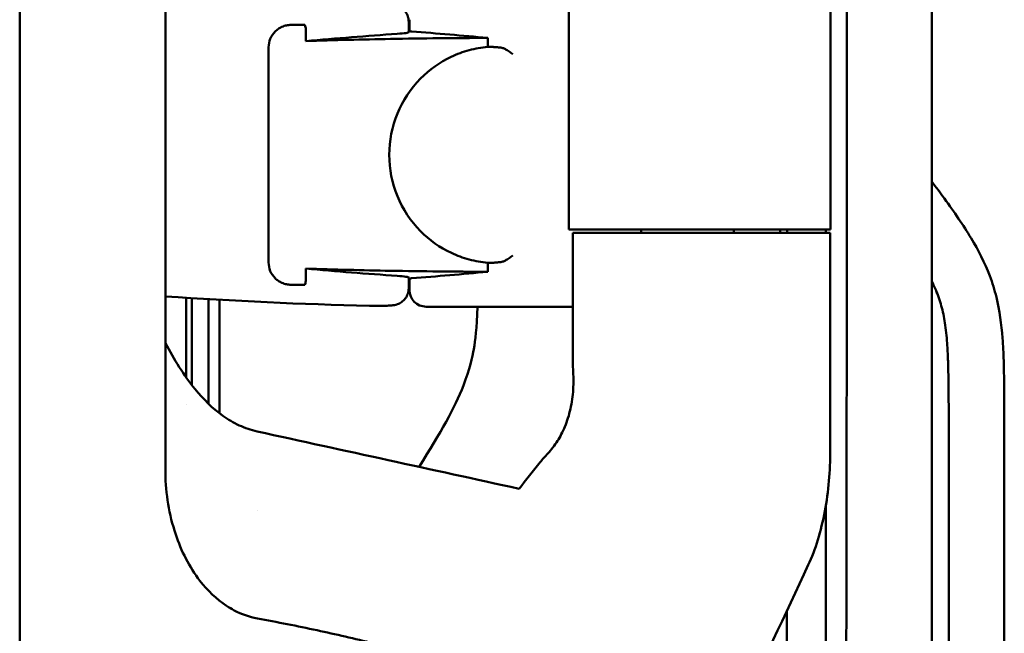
# Model space of a CAD drawing. Header units: millimetres. Extents: x 0 to 4878, y -120 to 1682.
# Tile 201 of 213: x 1172 to 1260, y 1088 to 1143. Entities that reach past the tile are written whole.
import ezdxf

# ---------------------------------------------------------------- set-up
doc = ezdxf.new("R2010")
doc.units = ezdxf.units.MM
doc.header["$LTSCALE"] = 2
doc.layers.add('Sichtbar (ISO)', color=7, linetype='Continuous', lineweight=50)

msp = doc.modelspace()

# ---------------------------------------------------------------- linework, layer by layer
at = {"layer": 'Sichtbar (ISO)'}
for p, q in [((1253.487, 1322.9922), (1253.487, 1067.8237)), ((1171.5297, 1310.1049), (1171.5297, 1080.9223)), ((1184.6192, 1288.8076), (1184.6192, 1102.2196)), ((1220.8751, 1267.2136), (1220.8751, 1123.8136)), ((1206.487, 1142.5139), (1206.487, 1142.5139)), ((1206.487, 1141.5366), (1206.487, 1142.5139)), ((1206.5588, 1141.6424), (1206.5588, 1142.6621)), ((1197.0314, 1142.1878), (1195.8995, 1142.1878)), ((1197.2416, 1141.753), (1197.2416, 1140.7365)), ((1213.59, 1141.0196), (1213.59, 1140.2223)), ((1193.8995, 1140.1878), (1193.8995, 1120.8394)), ((1220.8751, 1123.8136), (1222.4309, 1123.8136)), ((1222.4309, 1123.8136), (1236.3143, 1123.8136)), ((1227.377, 1123.5136), (1227.377, 1123.8136)), ((1235.7012, 1123.5136), (1235.7012, 1123.8136)), ((1238.8982, 1123.8136), (1236.3143, 1123.8136)), ((1239.8704, 1123.5136), (1239.8704, 1123.8136)), ((1236.0979, 1123.5136), (1221.2366, 1123.5136)), ((1221.2366, 1123.5136), (1221.2366, 1111.9199)), ((1236.0979, 1123.5136), (1238.7224, 1123.5136)), ((1238.7224, 1123.5136), (1244.377, 1123.5136)), ((1244.377, 1103.9621), (1244.377, 1123.5136)), ((1197.2416, 1120.2907), (1197.2416, 1119.2742)), ((1213.59, 1120.805), (1213.59, 1120.0076)), ((1206.487, 1118.5134), (1206.487, 1119.4907)), ((1206.5588, 1119.3848), (1206.5588, 1118.3652)), ((1195.8995, 1118.8394), (1197.0314, 1118.8394)), ((1206.487, 1118.5134), (1206.487, 1118.5134)), ((1186.487, 1110.5208), (1186.487, 1117.6677)), ((1186.987, 1117.636), (1186.987, 1109.8398)), ((1212.1384, 1116.8443), (1221.2366, 1116.8443)), ((1184.6192, 1112.2689), (1184.6192, 1112.2686)), ((1186.487, 1108.0691), (1186.487, 1108.0691)), ((1255.012, 1108.0516), (1255.012, 1067.755)), ((1260.012, 1067.2413), (1260.012, 1108.0516)), ((1192.8866, 1098.549), (1192.8866, 1098.549))]:
    msp.add_line(p, q, dxfattribs=at)
for centre, radius, start, end in [((1212.1384, 744.2636), 397.4966, 90.804283, 90.814633), ((1212.1384, 1516.7636), 397.4966, 269.185367, 269.195717), ((1212.1384, 1516.7636), 399.9193, 266.054244, 268.683838), ((1208.0588, 1118.3652), 1.5, 180, 269.413307), ((1212.1384, 1516.7636), 399.9193, 269.413307, 270)]:
    msp.add_arc(centre, radius, start, end, dxfattribs=at)
for centre, major_axis, ratio, start_param, end_param in [((1175.8122, 744.2636), (400.1879, 0), 0.9958716, 1.4762554, 1.4933865), ((1233.0296, 744.2636), (398.6282, 0), 0.9986258, 1.6400083, 1.6606955), ((1233.0296, 1516.7636), (398.6282, 0), 0.9986258, 4.6224898, 4.643177), ((1175.8122, 1516.7636), (400.1879, 0), 0.9958716, 4.7897988, 4.8069299), ((-50809.0156, 3384.694), (74628.2081, -10058.2046), 0.0858191, 0.8110435, 0.811483), ((1202.7689, 1102.2193), (0, -18.6541), 0.9729592, 4.7123762, 4.7289548)]:
    msp.add_ellipse(centre, major_axis=major_axis, ratio=ratio, start_param=start_param, end_param=end_param, dxfattribs=at)
for points, knots in [([(1244.5324, 1065.2731), (1244.6606, 1065.9992), (1244.7802, 1066.7165), (1244.8898, 1067.424), (1245.0494, 1068.4547), (1245.1879, 1069.4654), (1245.3022, 1070.4904), (1245.3677, 1071.0778), (1245.4253, 1071.6699), (1245.475, 1072.2714), (1245.5145, 1072.7496), (1245.5487, 1073.2294), (1245.578, 1073.7138), (1245.7194, 1076.059), (1245.7502, 1078.493), (1245.7736, 1080.8601), (1245.7993, 1083.4495), (1245.8112, 1085.9727), (1245.8173, 1088.6313), (1245.8222, 1090.8009), (1245.8241, 1092.9837), (1245.827, 1095.1895), (1245.8314, 1098.6681), (1245.8383, 1102.2047), (1245.8422, 1105.7486), (1245.8436, 1107.0003), (1245.8449, 1108.2551), (1245.8461, 1109.5079), (1245.8503, 1114.0513), (1245.8523, 1118.5672), (1245.8529, 1122.8475), (1245.853, 1123.1768), (1245.853, 1123.5047), (1245.8531, 1123.8314), (1245.8538, 1128.684), (1245.8545, 1133.2644), (1245.855, 1138.1394), (1245.855, 1138.378), (1245.8551, 1138.6173), (1245.8551, 1138.8573), (1245.8556, 1144.3329), (1245.8561, 1150.2102), (1245.8565, 1156.2751), (1245.8567, 1159.7099), (1245.857, 1163.2063), (1245.8571, 1166.7758), (1245.8572, 1169.5092), (1245.8573, 1172.2853), (1245.8573, 1175.113), (1245.8573, 1176.1282), (1245.8573, 1177.1499), (1245.8573, 1178.1782)], [0.06933606, 0.06933606, 0.06933606, 0.06933606, 0.08624787, 0.08624787, 0.08624787, 0.11088208, 0.11088208, 0.11088208, 0.125, 0.125, 0.125, 0.13622177, 0.13622177, 0.13622177, 0.19055895, 0.19055895, 0.19055895, 0.25, 0.25, 0.25, 0.29850606, 0.29850606, 0.29850606, 0.375, 0.375, 0.375, 0.40201679, 0.40201679, 0.40201679, 0.5, 0.5, 0.5, 0.50753895, 0.50753895, 0.50753895, 0.6195203, 0.6195203, 0.6195203, 0.625, 0.625, 0.625, 0.75, 0.75, 0.75, 0.82079114, 0.82079114, 0.82079114, 0.875, 0.875, 0.875, 0.89446177, 0.89446177, 0.89446177, 0.89446177]), ([(1244.6589, 1171.6248), (1244.4584, 1169.7119), (1244.3701, 1167.4507), (1244.3738, 1159.6527), (1244.3924, 1158.9234), (1244.3954, 1150.9891), (1244.3959, 1146.8819), (1244.3964, 1138.03), (1244.3912, 1131.0194), (1244.3899, 1123.8139)], [0, 0, 0, 0, 0.5960169, 0.5960169, 0.8647819, 0.8647819, 0.9290045, 0.9290045, 1.2342208, 1.2342208, 1.2342208, 1.2342208]), ([(1202.9525, 1144.0774), (1203.1875, 1144.0828), (1203.4254, 1144.086), (1203.8677, 1144.0872), (1204.0777, 1144.0854), (1204.4576, 1144.0771), (1204.6291, 1144.0705), (1204.8654, 1144.0552), (1204.9457, 1144.0486), (1205.0877, 1144.032), (1205.1499, 1144.0233), (1205.2982, 1143.994), (1205.3898, 1143.9711), (1205.5649, 1143.9067), (1205.6472, 1143.8691), (1205.8209, 1143.7695), (1205.9125, 1143.7031), (1206.1038, 1143.5284), (1206.1994, 1143.4114), (1206.3564, 1143.1476), (1206.4166, 1142.9959), (1206.4749, 1142.7335), (1206.487, 1142.6234), (1206.487, 1142.5139)], [0, 0, 0, 0, 0.07049717, 0.07049717, 0.13997614, 0.13997614, 0.2117906, 0.2117906, 0.25413913, 0.25413913, 0.28592048, 0.28592048, 0.32004222, 0.32004222, 0.34809752, 0.34809752, 0.3820456, 0.3820456, 0.42662785, 0.42662785, 0.47453329, 0.47453329, 0.50746569, 0.50746569, 0.50746569, 0.50746569]), ([(1193.8995, 1140.1878), (1193.8995, 1140.4396), (1193.95, 1140.7081), (1194.1546, 1141.201), (1194.3088, 1141.4255), (1194.4884, 1141.6051), (1194.4915, 1141.6082), (1194.4947, 1141.6113)], [-0.67233348, -0.67233348, -0.67233348, -0.67233348, -0.59679532, -0.59679532, -0.52125717, -0.52125717, -0.51992774, -0.51992774, -0.51992774, -0.51992774]), ([(1195.8995, 1142.1878), (1195.7709, 1142.1878), (1195.6415, 1142.1754), (1195.371, 1142.1221), (1195.2298, 1142.0782), (1194.9852, 1141.9705), (1194.8797, 1141.9126), (1194.6787, 1141.7766), (1194.5832, 1141.6987), (1194.4947, 1141.6113)], [0.000001, 0.000001, 0.000001, 0.000001, 0.04347668, 0.04347668, 0.09174609, 0.09174609, 0.12992343, 0.12992343, 0.16774102, 0.16774102, 0.16774102, 0.16774102]), ([(1197.2416, 1141.753), (1197.2416, 1141.7671), (1197.2413, 1141.7811), (1197.2358, 1141.9314), (1197.2066, 1142.0633), (1197.1563, 1142.1878)], [-0.279148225, -0.279148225, -0.279148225, -0.279148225, -0.274664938, -0.274664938, -0.231257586, -0.231257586, -0.231257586, -0.231257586]), ([(1206.487, 1141.5366), (1206.487, 1141.5136), (1206.3995, 1141.4878), (1206.0434, 1141.4374), (1205.7744, 1141.4126), (1205.4631, 1141.391), (1205.4625, 1141.391), (1205.4618, 1141.3909)], [-1.05490272, -1.05490272, -1.05490272, -1.05490272, -0.92315329, -0.92315329, -0.79114261, -0.79114261, -0.79085887, -0.79085887, -0.79085887, -0.79085887]), ([(1206.5588, 1141.6424), (1206.5588, 1141.6424), (1206.5588, 1141.6424), (1206.5588, 1141.6423), (1206.5589, 1141.6325), (1206.5967, 1141.6225), (1206.6984, 1141.611), (1206.7275, 1141.6084), (1206.7598, 1141.6059)], [-0.000110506, -0.000110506, -0.000110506, -0.000110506, 0, 0, 0, 0.056563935, 0.056563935, 0.074997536, 0.074997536, 0.074997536, 0.074997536]), ([(1197.2416, 1140.7365), (1199.8031, 1140.8214), (1202.3468, 1140.8872), (1207.7272, 1140.9863), (1210.6483, 1141.0151), (1213.59, 1141.0196)], [13.1856633, 13.1856633, 13.1856633, 13.1856633, 13.9380673, 13.9380673, 14.8000607, 14.8000607, 14.8000607, 14.8000607]), ([(1213.59, 1140.2223), (1213.0221, 1140.1698), (1212.4643, 1140.0688), (1211.3661, 1139.7678), (1210.8301, 1139.5696), (1209.2862, 1138.8393), (1208.347, 1138.1727), (1206.6564, 1136.4592), (1205.9496, 1135.3913), (1204.9847, 1133.0399), (1204.7365, 1131.7818), (1204.7375, 1129.2374), (1204.9868, 1127.9795), (1205.9536, 1125.629), (1206.6612, 1124.5616), (1208.3522, 1122.8506), (1209.2907, 1122.1853), (1210.8331, 1121.4565), (1211.3686, 1121.2587), (1212.4655, 1120.9582), (1213.0228, 1120.8574), (1213.59, 1120.805)], [-2.8907555, -2.8907555, -2.8907555, -2.8907555, -2.7188725, -2.7188725, -2.5481475, -2.5481475, -2.2059651, -2.2059651, -1.825466, -1.825466, -1.4449698, -1.4449698, -1.0644478, -1.0644478, -0.6839547, -0.6839547, -0.3421786, -0.3421786, -0.1716651, -0.1716651, -0.000001, -0.000001, -0.000001, -0.000001]), ([(1213.59, 1140.2223), (1213.6957, 1140.2219), (1213.8019, 1140.2198), (1213.9085, 1140.216), (1214.0152, 1140.2122), (1214.1223, 1140.2066), (1214.2299, 1140.1994), (1214.3375, 1140.1921), (1214.4455, 1140.1832), (1214.554, 1140.1724)], [0, 0, 0, 0, 0.33333333, 0.33333333, 0.33333333, 0.66666667, 0.66666667, 0.66666667, 0.9999999, 0.9999999, 0.9999999, 0.9999999]), ([(1214.554, 1140.1724), (1214.5732, 1140.1706), (1214.5936, 1140.1686), (1214.6153, 1140.1667), (1214.637, 1140.1647), (1214.6598, 1140.1627), (1214.6838, 1140.1607), (1214.7077, 1140.1586), (1214.7328, 1140.1565), (1214.759, 1140.1543)], [0, 0, 0, 0, 0.3333333, 0.3333333, 0.3333333, 0.6666667, 0.6666667, 0.6666667, 1, 1, 1, 1]), ([(1214.759, 1140.1543), (1214.8144, 1140.1497), (1214.8741, 1140.1344), (1215.0123, 1140.0852), (1215.0923, 1140.0476), (1215.283, 1139.9462), (1215.396, 1139.8769), (1215.6213, 1139.7295), (1215.7352, 1139.6502), (1215.8494, 1139.5688), (1215.8512, 1139.5675), (1215.853, 1139.5662)], [0.000001, 0.000001, 0.000001, 0.000001, 0.02433184, 0.02433184, 0.05428865, 0.05428865, 0.09495704, 0.09495704, 0.13593661, 0.13593661, 0.13660289, 0.13660289, 0.13660289, 0.13660289]), ([(1253.487, 1128.1211), (1253.8707, 1127.6111), (1254.6944, 1126.5076), (1255.8936, 1124.8201), (1257.3611, 1122.5603), (1258.5726, 1120.2227), (1259.5092, 1117.1826), (1259.845, 1114.6074), (1259.9934, 1111.3706), (1260.012, 1109.3706), (1260.012, 1108.0516)], [0.6510738, 0.6510738, 0.6510738, 0.6510738, 0.68180329, 0.71737714, 0.75073498, 0.81160036, 0.84371626, 0.90359571, 0.93640046, 1, 1, 1, 1]), ([(1238.8982, 1123.8136), (1239.5048, 1123.8136), (1240.0611, 1123.8136), (1240.5714, 1123.8136), (1242.3304, 1123.8136), (1243.5434, 1123.8136), (1244.3899, 1123.8139)], [0, 0, 0, 0, 0.2248824, 0.2248824, 0.2248824, 1, 1, 1, 1]), ([(1215.853, 1121.461), (1215.8512, 1121.4597), (1215.8494, 1121.4584), (1215.7353, 1121.377), (1215.6214, 1121.2978), (1215.396, 1121.1504), (1215.283, 1121.081), (1215.0924, 1120.9796), (1215.0123, 1120.9421), (1214.8741, 1120.8928), (1214.8144, 1120.8775), (1214.759, 1120.8729)], [-0.00067272, -0.00067272, -0.00067272, -0.00067272, 0, 0, 0.04137231, 0.04137231, 0.08243045, 0.08243045, 0.11268023, 0.11268023, 0.13724871, 0.13724871, 0.13724871, 0.13724871]), ([(1194.4947, 1119.4159), (1194.4915, 1119.419), (1194.4884, 1119.4221), (1194.3088, 1119.6017), (1194.1546, 1119.8262), (1193.95, 1120.3192), (1193.8995, 1120.5876), (1193.8995, 1120.8394)], [0.51992753, 0.51992753, 0.51992753, 0.51992753, 0.52125717, 0.52125717, 0.59679532, 0.59679532, 0.67233348, 0.67233348, 0.67233348, 0.67233348]), ([(1197.2416, 1120.2907), (1199.8031, 1120.2058), (1202.3468, 1120.14), (1207.7272, 1120.0409), (1210.6483, 1120.0121), (1213.59, 1120.0076)], [13.1856634, 13.1856634, 13.1856634, 13.1856634, 13.9380673, 13.9380673, 14.8000607, 14.8000607, 14.8000607, 14.8000607]), ([(1213.59, 1120.805), (1213.6972, 1120.8054), (1213.8043, 1120.8075), (1213.9114, 1120.8114), (1214.0186, 1120.8152), (1214.1257, 1120.8208), (1214.2328, 1120.828), (1214.3399, 1120.8353), (1214.447, 1120.8442), (1214.554, 1120.8548)], [0, 0, 0, 0, 0.33333333, 0.33333333, 0.33333333, 0.66666667, 0.66666667, 0.66666667, 0.9999999, 0.9999999, 0.9999999, 0.9999999]), ([(1214.759, 1120.8729), (1214.7328, 1120.8707), (1214.7077, 1120.8686), (1214.6838, 1120.8666), (1214.6598, 1120.8645), (1214.637, 1120.8625), (1214.6153, 1120.8605), (1214.5936, 1120.8586), (1214.5732, 1120.8567), (1214.554, 1120.8548)], [0, 0, 0, 0, 0.3333333, 0.3333333, 0.3333333, 0.6666667, 0.6666667, 0.6666667, 1, 1, 1, 1]), ([(1194.4947, 1119.4159), (1194.5832, 1119.3285), (1194.6787, 1119.2507), (1194.8797, 1119.1146), (1194.9853, 1119.0567), (1195.2299, 1118.949), (1195.371, 1118.9051), (1195.6415, 1118.8519), (1195.7709, 1118.8394), (1195.8995, 1118.8394)], [0.00000091, 0.00000091, 0.00000091, 0.00000091, 0.03767984, 0.03767984, 0.07571489, 0.07571489, 0.12379122, 0.12379122, 0.16709041, 0.16709041, 0.16709041, 0.16709041]), ([(1206.487, 1119.4907), (1206.487, 1119.5137), (1206.3995, 1119.5394), (1206.0434, 1119.5899), (1205.7744, 1119.6146), (1205.4632, 1119.6362), (1205.4625, 1119.6362), (1205.4618, 1119.6363)], [-1.05490272, -1.05490272, -1.05490272, -1.05490272, -0.92315329, -0.92315329, -0.79114261, -0.79114261, -0.79086115, -0.79086115, -0.79086115, -0.79086115]), ([(1206.7598, 1119.4214), (1206.7275, 1119.4188), (1206.6984, 1119.4162), (1206.5967, 1119.4047), (1206.5589, 1119.3947), (1206.5588, 1119.3849), (1206.5588, 1119.3848), (1206.5588, 1119.3848)], [0.377270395, 0.377270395, 0.377270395, 0.377270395, 0.395703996, 0.395703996, 0.452267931, 0.452267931, 0.452378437, 0.452378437, 0.452378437, 0.452378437]), ([(1197.1563, 1118.8394), (1197.1637, 1118.8577), (1197.1706, 1118.8762), (1197.22, 1119.0181), (1197.2416, 1119.1456), (1197.2416, 1119.2742)], [-0.890166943, -0.890166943, -0.890166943, -0.890166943, -0.883989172, -0.883989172, -0.843214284, -0.843214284, -0.843214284, -0.843214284]), ([(1206.487, 1118.5134), (1206.487, 1118.3504), (1206.4598, 1118.1854), (1206.3565, 1117.8795), (1206.2798, 1117.7345), (1206.0877, 1117.4794), (1205.9697, 1117.3661), (1205.7784, 1117.2326), (1205.7132, 1117.194), (1205.5886, 1117.1318), (1205.5289, 1117.1067), (1205.38, 1117.0536), (1205.2936, 1117.0323), (1205.1577, 1117.0055), (1205.102, 1116.9974), (1204.9277, 1116.9758), (1204.81, 1116.9673), (1204.535, 1116.9531), (1204.3785, 1116.9479), (1203.9829, 1116.9405), (1203.7271, 1116.9394), (1203.2965, 1116.9431), (1203.1239, 1116.9459), (1202.9525, 1116.9498)], [0, 0, 0, 0, 0.04899242, 0.04899242, 0.09715415, 0.09715415, 0.14531751, 0.14531751, 0.16846831, 0.16846831, 0.1890527, 0.1890527, 0.22161388, 0.22161388, 0.24955066, 0.24955066, 0.31199023, 0.31199023, 0.37453547, 0.37453547, 0.45600795, 0.45600795, 0.50743049, 0.50743049, 0.50743049, 0.50743049]), ([(1255.012, 1108.0516), (1255.0063, 1108.9428), (1255.0003, 1109.8341), (1254.9848, 1110.7252), (1254.9776, 1111.1359), (1254.9684, 1111.5465), (1254.955, 1111.957), (1254.9396, 1112.4265), (1254.9187, 1112.8958), (1254.8883, 1113.3646), (1254.8485, 1113.9796), (1254.7924, 1114.5937), (1254.7054, 1115.2039), (1254.6305, 1115.7291), (1254.5327, 1116.2515), (1254.3991, 1116.7649), (1254.2735, 1117.2475), (1254.1163, 1117.7222), (1253.9296, 1118.1847), (1253.7958, 1118.5162), (1253.6468, 1118.8415), (1253.487, 1119.1615)], [0, 0, 0, 0, 0.04297559, 0.04297559, 0.04297559, 0.06278076, 0.06278076, 0.06278076, 0.0854317, 0.0854317, 0.0854317, 0.11514694, 0.11514694, 0.11514694, 0.14072638, 0.14072638, 0.14072638, 0.16476834, 0.16476834, 0.16476834, 0.18200057, 0.18200057, 0.18200057, 0.18200057]), ([(1188.4825, 1108.1509), (1188.4865, 1108.584), (1188.4911, 1109.0246), (1188.5014, 1110.458), (1188.4876, 1111.4807), (1188.4869, 1112.9415), (1188.4874, 1113.1071), (1188.4886, 1113.9278), (1188.482, 1114.6461), (1188.4819, 1116.2456), (1188.4854, 1116.9184), (1188.4871, 1117.5443)], [0.30092016, 0.30092016, 0.30092016, 0.30092016, 0.43896408, 0.43896408, 0.74929, 0.74929, 0.78740133, 0.78740133, 0.93706231, 0.93706231, 1.03456237, 1.03456237, 1.03456237, 1.03456237]), ([(1189.487, 1117.4864), (1189.487, 1114.8003), (1189.487, 1113.6241), (1189.487, 1110.7845), (1189.487, 1109.0532), (1189.486, 1107.2827)], [-1.21932398, -1.21932398, -1.21932398, -1.21932398, -0.87149186, -0.87149186, -0.26417235, -0.26417235, -0.26417235, -0.26417235]), ([(1212.684, 1116.8443), (1212.5962, 1114.8944), (1212.4825, 1113.8708), (1212.2111, 1112.3732), (1211.9661, 1111.2219), (1210.6124, 1107.7163), (1209.3803, 1105.601), (1207.4142, 1102.4719)], [-3.3570986, -3.3570986, -3.3570986, -3.3570986, -2.8869667, -2.8869667, -2.4915133, -2.4915133, -1.9213527, -1.9213527, -1.9213527, -1.9213527]), ([(1192.8779, 1105.6503), (1192.317, 1105.7729), (1191.7748, 1105.9593), (1190.7427, 1106.4377), (1190.2578, 1106.7248), (1188.8506, 1107.7247), (1188.0186, 1108.5603), (1186.2788, 1110.7006), (1185.4077, 1112.1247), (1184.6192, 1113.603)], [0.000007, 0.000007, 0.000007, 0.000007, 0.1722887, 0.1722887, 0.3412007, 0.3412007, 0.6897888, 0.6897888, 1.1672002, 1.1672002, 1.1672002, 1.1672002]), ([(1221.2542, 1111.2488), (1221.2988, 1110.6387), (1221.3054, 1110.0329), (1221.2325, 1108.8295), (1221.1512, 1108.2436), (1220.8982, 1107.107), (1220.7253, 1106.5715), (1220.322, 1105.6043), (1220.0953, 1105.1752), (1219.8553, 1104.7955)], [0.00000099, 0.00000099, 0.00000099, 0.00000099, 0.18387988, 0.18387988, 0.3727469, 0.3727469, 0.56970347, 0.56970347, 0.76235309, 0.76235309, 0.76235309, 0.76235309]), ([(1219.8553, 1104.7955), (1219.7279, 1104.594), (1219.5904, 1104.3962), (1219.3, 1104.0194), (1219.1473, 1103.8392), (1218.98, 1103.6675)], [-0.20044125, -0.20044125, -0.20044125, -0.20044125, -0.09839455, -0.09839455, -0.00041504, -0.00041504, -0.00041504, -0.00041504]), ([(1218.98, 1103.6675), (1218.8556, 1103.5412), (1218.7375, 1103.411), (1218.5115, 1103.151), (1218.403, 1103.0205), (1218.2982, 1102.888)], [-0.14286866, -0.14286866, -0.14286866, -0.14286866, -0.07084273, -0.07084273, -0.00001902, -0.00001902, -0.00001902, -0.00001902]), ([(1244.3772, 1103.9621), (1244.3777, 1103.0369), (1244.3359, 1102.1109), (1244.1719, 1100.2744), (1244.0476, 1099.3643), (1243.7145, 1097.586), (1243.5023, 1096.7215), (1243.0047, 1095.0968), (1242.7166, 1094.3353), (1242.3982, 1093.6513)], [-1.1645035, -1.1645035, -1.1645035, -1.1645035, -0.8870679, -0.8870679, -0.6018144, -0.6018144, -0.304196, -0.304196, -0.0000769, -0.0000769, -0.0000769, -0.0000769]), ([(1184.6217, 1101.9104), (1184.6517, 1100.0464), (1184.9546, 1098.1669), (1186.0487, 1094.9123), (1186.7691, 1093.4738), (1188.4052, 1091.3586), (1189.2068, 1090.5766), (1190.3475, 1089.8275), (1190.5725, 1089.6941), (1191.4602, 1089.2258), (1192.1579, 1088.9758), (1192.8869, 1088.8428)], [-1.6542653, -1.6542653, -1.6542653, -1.6542653, -1.1008391, -1.1008391, -0.6321822, -0.6321822, -0.3011892, -0.3011892, -0.2227565, -0.2227565, -0.0000031, -0.0000031, -0.0000031, -0.0000031]), ([(1243.9712, 1098.9819), (1243.9709, 1097.8258), (1243.9707, 1096.6697), (1243.9693, 1090.8176), (1243.9712, 1086.1215), (1243.9474, 1081.4255)], [9.653176, 9.653176, 9.653176, 9.653176, 10.0000001, 10.0000001, 11.4088143, 11.4088143, 11.4088143, 11.4088143]), ([(1242.3982, 1093.6513), (1240.3143, 1089.1611), (1238.1921, 1084.6789), (1233.8788, 1075.7498), (1231.688, 1071.3029), (1229.4588, 1066.8648)], [-3.9789861, -3.9789861, -3.9789861, -3.9789861, -1.9855261, -1.9855261, -0.0000017, -0.0000017, -0.0000017, -0.0000017]), ([(1240.4811, 1089.5462), (1240.4809, 1089.0691), (1240.4808, 1088.607), (1240.4806, 1088.1584), (1240.4802, 1087.2926), (1240.4798, 1086.4772), (1240.4794, 1085.707), (1240.4789, 1084.9368), (1240.4785, 1084.2118), (1240.478, 1083.5273), (1240.478, 1083.5009), (1240.478, 1083.4746), (1240.4779, 1083.4483)], [0.32984642, 0.32984642, 0.32984642, 0.32984642, 0.339622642, 0.339622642, 0.339622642, 0.358490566, 0.358490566, 0.358490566, 0.377358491, 0.377358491, 0.377358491, 0.378086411, 0.378086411, 0.378086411, 0.378086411]), ([(1192.8869, 1088.8428), (1194.668, 1088.5178), (1196.4745, 1088.1594), (1199.9338, 1087.4181), (1201.6488, 1087.0245), (1203.3208, 1086.6081)], [-1.0604448, -1.0604448, -1.0604448, -1.0604448, -0.5169155, -0.5169155, -0.000001, -0.000001, -0.000001, -0.000001])]:
    msp.add_open_spline(points, degree=3, knots=knots, dxfattribs=at)
for points in [[(1197.0314, 1142.1878), (1197.073, 1142.1878), (1197.1147, 1142.1878), (1197.1563, 1142.1878)], [(1240.4862, 1123.8135), (1240.4862, 1123.7134), (1240.4862, 1123.6134), (1240.4862, 1123.5135)], [(1243.9759, 1123.8136), (1243.9759, 1123.7136), (1243.9759, 1123.6136), (1243.9759, 1123.5136)], [(1197.1563, 1118.8394), (1197.1147, 1118.8394), (1197.073, 1118.8394), (1197.0314, 1118.8394)], [(1221.2366, 1111.9199), (1221.2374, 1111.6972), (1221.2431, 1111.4733), (1221.2542, 1111.2488)], [(1218.2982, 1102.888), (1217.6711, 1102.0956), (1217.0391, 1101.3011), (1216.4009, 1100.5066)]]:
    msp.add_open_spline(points, degree=3, dxfattribs=at)

doc.saveas('drawing.dxf')
